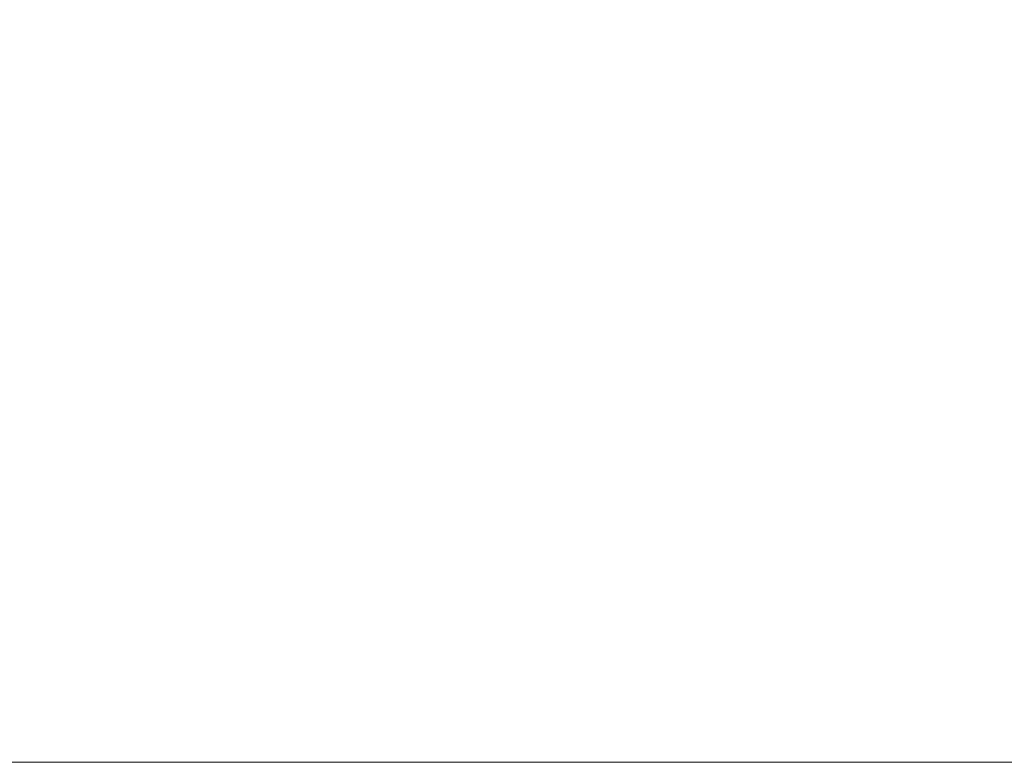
# Model space of a CAD drawing. Header units: inches. Extents: x -263 to 530, y -1 to 602.
# Tile 11 of 256: x -191.99699 to -191.99343, y 126 to 126.00269. Entities that reach past the tile are written whole.
import ezdxf

# ---------------------------------------------------------------- set-up
doc = ezdxf.new("R2010")
doc.units = ezdxf.units.IN
doc.header["$MEASUREMENT"] = 0
doc.layers.add('A-WALL', color=113, linetype='Continuous', lineweight=13)

msp = doc.modelspace()

# ---------------------------------------------------------------- meshes
at = {"layer": 'A-WALL', "lineweight": 18}
mesh = msp.add_polyface(dxfattribs=at)
corners = [(-204.5, 134.5, 114.5), (-198, 134.5, 114.5), (-142.5, 134.5, 114.5), (-142.5, 126, 114.5), (-204.5, 126, 114.5)]
mesh.append_faces([[corners[k] for k in face] for face in [(1, 4, 0)]], dxfattribs={"vtx0": -1})
mesh.append_faces([[corners[k] for k in face] for face in [(3, 4, 1, 2)]], dxfattribs={"vtx1": -1})
mesh = msp.add_polyface(dxfattribs=at)
corners = [(-142.5, 134.5, 260), (-198, 134.5, 260), (-204.5, 134.5, 260), (-204.5, 126, 260), (-142.5, 126, 260)]
mesh.append_faces([[corners[k] for k in face] for face in [(1, 4, 0)]], dxfattribs={"vtx0": -1})
mesh.append_faces([[corners[k] for k in face] for face in [(3, 4, 1, 2)]], dxfattribs={"vtx1": -1})
mesh = msp.add_polyface(dxfattribs=at)
corners = [(-192, 134.5, -6), (-142.5, 134.5, -6), (-142.5, 126, -6), (-192, 126, -6)]
mesh.append_faces([[corners[k] for k in face] for face in [(3, 0, 1, 2)]])
mesh = msp.add_polyface(dxfattribs=at)
corners = [(-142.5, 134.5, 114.5), (-192, 134.5, 114.5), (-192, 126, 114.5), (-142.5, 126, 114.5)]
mesh.append_faces([[corners[k] for k in face] for face in [(0, 1, 2, 3)]])
mesh = msp.add_polyface(dxfattribs=at)
corners = [(-142.5, 126, 114.5), (-142.5, 126, 260), (-204.5, 126, 260), (-204.5, 126, 114.5), (-155, 126, 223), (-155, 126, 151), (-187, 126, 151), (-187, 126, 223)]
mesh.append_faces([[corners[k] for k in face] for face in [(3, 6, 7, 2), (6, 3, 0, 5)]], dxfattribs={"vtx0": -1, "vtx2": -1})
mesh.append_faces([[corners[k] for k in face] for face in [(1, 2, 7, 4), (4, 5, 0, 1)]], dxfattribs={"vtx1": -1, "vtx3": -1})
mesh = msp.add_polyface(dxfattribs=at)
corners = [(-142.5, 126, -6), (-142.5, 126, 114.5), (-192, 126, 114.5), (-192, 126, -6)]
mesh.append_faces([[corners[k] for k in face] for face in [(2, 3, 0, 1)]])

doc.saveas('drawing.dxf')
